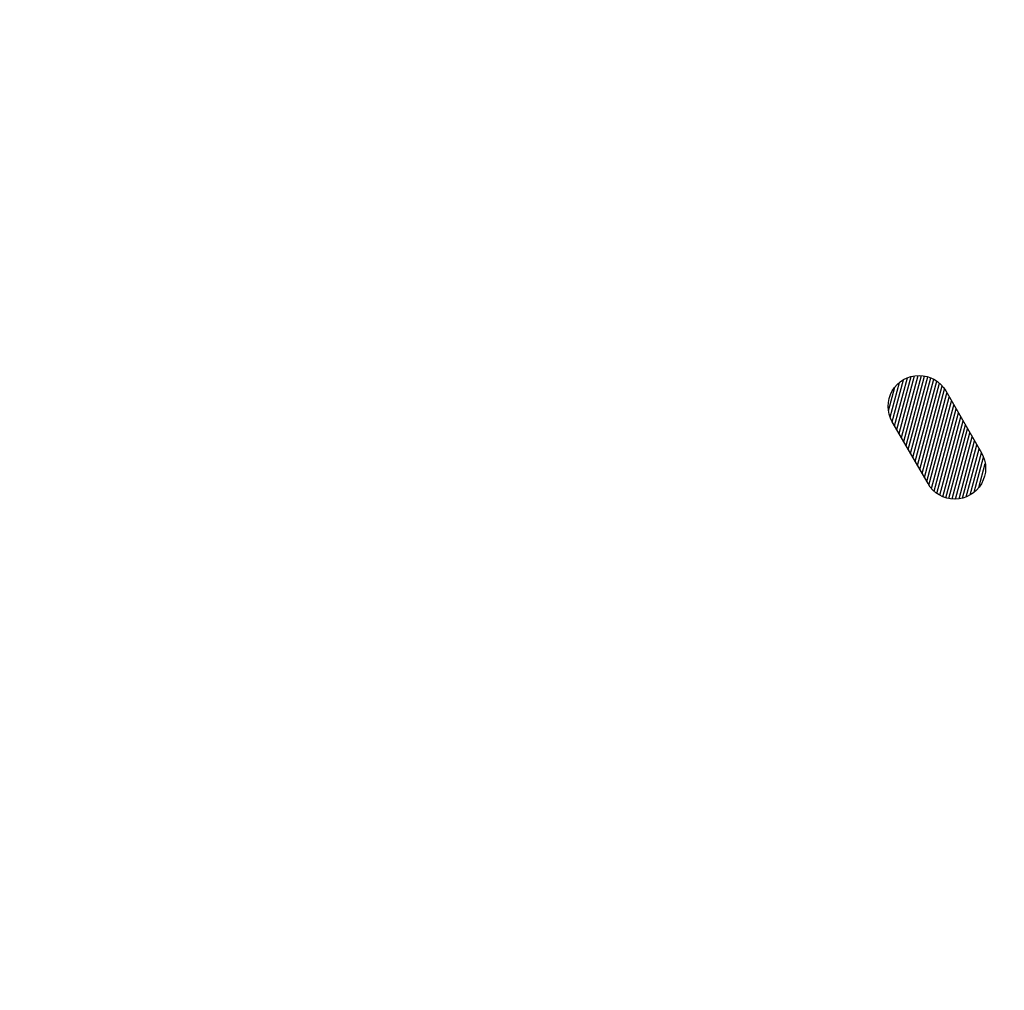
# Model space of a CAD drawing. Header units: millimetres. Extents: x -662 to 662, y -662 to 662.
# Tile 17 of 23: x 34 to 337, y 12 to 311. Entities that reach past the tile are written whole.
import ezdxf

# ---------------------------------------------------------------- set-up
doc = ezdxf.new("R2010")
doc.units = ezdxf.units.MM
for name, color, linetype, true_color in [('SkLO BORDER OF DRILLING AREA', 7, 'Continuous', 0x007f00), ('SkLO CANOPY OUTLINE', 7, 'Continuous', 0x7d26cd), ('SkLO NO DRILLING AREA', 7, 'Continuous', 0xc80000)]:
    doc.layers.add(name, color=color, linetype=linetype, true_color=true_color)

msp = doc.modelspace()

# ---------------------------------------------------------------- hatches: boundary and pattern name
at = {"layer": 'SkLO NO DRILLING AREA', "extrusion": (1.66533e-16, 0, -1)}
h = msp.add_hatch(dxfattribs=at)
h.set_pattern_fill('Hatch1', color=256, scale=8, angle=285, style=0, pattern_type=2)
h.set_pattern_definition([(285, (946.0938, 3522.0188), (0.96592583, 0.25881905), [])])
h.paths.add_polyline_path([(-318.83, 196.78), (-329.83, 177.72), (-329.88, 177.62), (-329.94, 177.53), (-329.99, 177.42), (-330.05, 177.32), (-330.1, 177.22), (-330.15, 177.12), (-330.2, 177.01), (-330.25, 176.91), (-330.29, 176.8), (-330.34, 176.7), (-330.38, 176.59), (-330.43, 176.48), (-330.47, 176.37), (-330.51, 176.26), (-330.55, 176.15), (-330.59, 176.04), (-330.63, 175.93), (-330.66, 175.82), (-330.7, 175.71), (-330.73, 175.6), (-330.76, 175.48), (-330.79, 175.37), (-330.82, 175.26), (-330.85, 175.14), (-330.87, 175.03), (-330.9, 174.91), (-330.92, 174.8), (-330.94, 174.68), (-330.97, 174.56), (-330.98, 174.45), (-331, 174.33), (-331.02, 174.21), (-331.03, 174.1), (-331.05, 173.98), (-331.06, 173.86), (-331.07, 173.74), (-331.08, 173.63), (-331.08, 173.51), (-331.09, 173.39), (-331.09, 173.27), (-331.1, 173.16), (-331.1, 173.04), (-331.1, 172.92), (-331.1, 172.8), (-331.09, 172.69), (-331.09, 172.57), (-331.08, 172.45), (-331.08, 172.33), (-331.07, 172.22), (-331.06, 172.1), (-331.05, 171.99), (-331.03, 171.87), (-331.02, 171.75), (-331.01, 171.64), (-330.99, 171.52), (-330.97, 171.41), (-330.95, 171.3), (-330.93, 171.18), (-330.91, 171.07), (-330.88, 170.96), (-330.86, 170.85), (-330.83, 170.74), (-330.8, 170.62), (-330.78, 170.51), (-330.75, 170.41), (-330.71, 170.3), (-330.68, 170.19), (-330.65, 170.08), (-330.61, 169.97), (-330.57, 169.86), (-330.54, 169.75), (-330.5, 169.64), (-330.45, 169.53), (-330.41, 169.43), (-330.37, 169.32), (-330.32, 169.21), (-330.28, 169.11), (-330.23, 169), (-330.18, 168.89), (-330.13, 168.79), (-330.08, 168.68), (-330.02, 168.58), (-329.97, 168.48), (-329.91, 168.37), (-329.85, 168.27), (-329.79, 168.17), (-329.73, 168.07), (-329.67, 167.97), (-329.61, 167.87), (-329.55, 167.77), (-329.48, 167.67), (-329.41, 167.57), (-329.35, 167.48), (-329.28, 167.38), (-329.21, 167.28), (-329.14, 167.19), (-329.06, 167.1), (-328.99, 167), (-328.92, 166.91), (-328.84, 166.82), (-328.76, 166.73), (-328.68, 166.65), (-328.61, 166.56), (-328.53, 166.47), (-328.44, 166.39), (-328.36, 166.3), (-328.28, 166.22), (-328.19, 166.14), (-328.11, 166.06), (-328.02, 165.98), (-327.94, 165.9), (-327.85, 165.82), (-327.76, 165.74), (-327.67, 165.67), (-327.58, 165.59), (-327.49, 165.52), (-327.4, 165.45), (-327.31, 165.38), (-327.21, 165.31), (-327.12, 165.24), (-327.03, 165.18), (-326.93, 165.11), (-326.84, 165.05), (-326.74, 164.98), (-326.64, 164.92), (-326.55, 164.86), (-326.45, 164.8), (-326.35, 164.75), (-326.25, 164.69), (-326.15, 164.63), (-326.05, 164.58), (-325.95, 164.53), (-325.85, 164.48), (-325.74, 164.43), (-325.64, 164.38), (-325.53, 164.33), (-325.43, 164.28), (-325.32, 164.23), (-325.22, 164.19), (-325.11, 164.15), (-325, 164.1), (-324.89, 164.06), (-324.78, 164.02), (-324.67, 163.98), (-324.56, 163.95), (-324.45, 163.91), (-324.34, 163.88), (-324.22, 163.84), (-324.11, 163.81), (-324, 163.78), (-323.88, 163.75), (-323.77, 163.72), (-323.65, 163.7), (-323.54, 163.67), (-323.42, 163.65), (-323.31, 163.63), (-323.19, 163.61), (-323.07, 163.59), (-322.96, 163.57), (-322.84, 163.55), (-322.72, 163.54), (-322.6, 163.53), (-322.49, 163.52), (-322.37, 163.51), (-322.25, 163.5), (-322.13, 163.49), (-322.02, 163.48), (-321.9, 163.48), (-321.78, 163.48), (-321.66, 163.47), (-321.55, 163.47), (-321.43, 163.48), (-321.31, 163.48), (-321.19, 163.48), (-321.08, 163.49), (-320.96, 163.5), (-320.84, 163.5), (-320.73, 163.51), (-320.61, 163.53), (-320.5, 163.54), (-320.38, 163.55), (-320.26, 163.57), (-320.15, 163.58), (-320.04, 163.6), (-319.92, 163.62), (-319.81, 163.64), (-319.7, 163.67), (-319.58, 163.69), (-319.47, 163.71), (-319.36, 163.74), (-319.25, 163.77), (-319.14, 163.8), (-319.03, 163.83), (-318.92, 163.86), (-318.81, 163.89), (-318.7, 163.93), (-318.59, 163.96), (-318.48, 164), (-318.38, 164.04), (-318.27, 164.08), (-318.16, 164.12), (-318.05, 164.16), (-317.94, 164.2), (-317.84, 164.25), (-317.73, 164.3), (-317.62, 164.35), (-317.52, 164.39), (-317.41, 164.45), (-317.31, 164.5), (-317.2, 164.55), (-317.1, 164.61), (-317, 164.66), (-316.9, 164.72), (-316.79, 164.78), (-316.69, 164.84), (-316.59, 164.9), (-316.49, 164.96), (-316.39, 165.03), (-316.3, 165.09), (-316.2, 165.16), (-316.1, 165.23), (-316.01, 165.3), (-315.91, 165.37), (-315.82, 165.44), (-315.72, 165.51), (-315.63, 165.58), (-315.54, 165.66), (-315.45, 165.73), (-315.36, 165.81), (-315.27, 165.89), (-315.18, 165.97), (-315.1, 166.05), (-315.01, 166.13), (-314.93, 166.21), (-314.84, 166.29), (-314.76, 166.38), (-314.68, 166.46), (-314.6, 166.55), (-314.52, 166.64), (-314.44, 166.72), (-314.37, 166.81), (-314.29, 166.9), (-314.22, 166.99), (-314.15, 167.08), (-314.08, 167.17), (-314, 167.27), (-313.94, 167.36), (-313.87, 167.45), (-313.8, 167.55), (-313.74, 167.64), (-313.67, 167.74), (-313.61, 167.83), (-313.55, 167.93), (-313.49, 168.03), (-313.43, 168.13), (-313.37, 168.22), (-302.37, 187.28), (-302.32, 187.38), (-302.26, 187.47), (-302.21, 187.58), (-302.15, 187.68), (-302.1, 187.78), (-302.05, 187.88), (-302, 187.99), (-301.95, 188.09), (-301.91, 188.2), (-301.86, 188.3), (-301.81, 188.41), (-301.77, 188.52), (-301.73, 188.63), (-301.69, 188.74), (-301.65, 188.85), (-301.61, 188.96), (-301.57, 189.07), (-301.54, 189.18), (-301.5, 189.29), (-301.47, 189.4), (-301.44, 189.52), (-301.41, 189.63), (-301.38, 189.74), (-301.35, 189.86), (-301.32, 189.97), (-301.3, 190.09), (-301.28, 190.2), (-301.25, 190.32), (-301.23, 190.44), (-301.21, 190.55), (-301.2, 190.67), (-301.18, 190.79), (-301.17, 190.9), (-301.15, 191.02), (-301.14, 191.14), (-301.13, 191.26), (-301.12, 191.37), (-301.11, 191.49), (-301.11, 191.61), (-301.1, 191.73), (-301.1, 191.84), (-301.1, 191.96), (-301.1, 192.08), (-301.1, 192.2), (-301.1, 192.31), (-301.11, 192.43), (-301.11, 192.55), (-301.12, 192.67), (-301.13, 192.78), (-301.14, 192.9), (-301.15, 193.01), (-301.16, 193.13), (-301.18, 193.25), (-301.19, 193.36), (-301.21, 193.48), (-301.23, 193.59), (-301.25, 193.7), (-301.27, 193.82), (-301.29, 193.93), (-301.32, 194.04), (-301.34, 194.15), (-301.37, 194.26), (-301.39, 194.38), (-301.42, 194.49), (-301.45, 194.59), (-301.48, 194.7), (-301.52, 194.81), (-301.55, 194.92), (-301.59, 195.03), (-301.62, 195.14), (-301.66, 195.25), (-301.7, 195.36), (-301.74, 195.47), (-301.79, 195.57), (-301.83, 195.68), (-301.88, 195.79), (-301.92, 195.89), (-301.97, 196), (-302.02, 196.11), (-302.07, 196.21), (-302.12, 196.32), (-302.18, 196.42), (-302.23, 196.52), (-302.29, 196.63), (-302.35, 196.73), (-302.4, 196.83), (-302.46, 196.93), (-302.53, 197.03), (-302.59, 197.13), (-302.65, 197.23), (-302.72, 197.33), (-302.78, 197.43), (-302.85, 197.52), (-302.92, 197.62), (-302.99, 197.72), (-303.06, 197.81), (-303.13, 197.9), (-303.21, 198), (-303.28, 198.09), (-303.36, 198.18), (-303.44, 198.27), (-303.51, 198.35), (-303.59, 198.44), (-303.67, 198.53), (-303.75, 198.61), (-303.84, 198.7), (-303.92, 198.78), (-304, 198.86), (-304.09, 198.94), (-304.17, 199.02), (-304.26, 199.1), (-304.35, 199.18), (-304.44, 199.26), (-304.53, 199.33), (-304.62, 199.41), (-304.71, 199.48), (-304.8, 199.55), (-304.89, 199.62), (-304.98, 199.69), (-305.08, 199.76), (-305.17, 199.82), (-305.27, 199.89), (-305.36, 199.95), (-305.46, 200.02), (-305.56, 200.08), (-305.65, 200.14), (-305.75, 200.2), (-305.85, 200.25), (-305.95, 200.31), (-306.05, 200.37), (-306.15, 200.42), (-306.25, 200.47), (-306.35, 200.52), (-306.46, 200.57), (-306.56, 200.62), (-306.66, 200.67), (-306.77, 200.72), (-306.88, 200.77), (-306.98, 200.81), (-307.09, 200.85), (-307.2, 200.9), (-307.31, 200.94), (-307.42, 200.98), (-307.53, 201.02), (-307.64, 201.05), (-307.75, 201.09), (-307.86, 201.12), (-307.98, 201.16), (-308.09, 201.19), (-308.2, 201.22), (-308.32, 201.25), (-308.43, 201.28), (-308.55, 201.3), (-308.66, 201.33), (-308.78, 201.35), (-308.89, 201.37), (-309.01, 201.39), (-309.13, 201.41), (-309.24, 201.43), (-309.36, 201.45), (-309.48, 201.46), (-309.59, 201.47), (-309.71, 201.48), (-309.83, 201.49), (-309.95, 201.5), (-310.06, 201.51), (-310.18, 201.52), (-310.3, 201.52), (-310.42, 201.52), (-310.54, 201.53), (-310.65, 201.53), (-310.77, 201.52), (-310.89, 201.52), (-311, 201.52), (-311.12, 201.51), (-311.24, 201.5), (-311.36, 201.5), (-311.47, 201.49), (-311.59, 201.47), (-311.7, 201.46), (-311.82, 201.45), (-311.93, 201.43), (-312.05, 201.42), (-312.16, 201.4), (-312.28, 201.38), (-312.39, 201.36), (-312.5, 201.33), (-312.61, 201.31), (-312.73, 201.29), (-312.84, 201.26), (-312.95, 201.23), (-313.06, 201.2), (-313.17, 201.17), (-313.28, 201.14), (-313.39, 201.11), (-313.5, 201.07), (-313.61, 201.04), (-313.71, 201), (-313.82, 200.96), (-313.93, 200.92), (-314.04, 200.88), (-314.15, 200.84), (-314.25, 200.8), (-314.36, 200.75), (-314.47, 200.7), (-314.57, 200.65), (-314.68, 200.61), (-314.78, 200.55), (-314.89, 200.5), (-314.99, 200.45), (-315.1, 200.39), (-315.2, 200.34), (-315.3, 200.28), (-315.4, 200.22), (-315.51, 200.16), (-315.61, 200.1), (-315.71, 200.04), (-315.81, 199.97), (-315.9, 199.91), (-316, 199.84), (-316.1, 199.77), (-316.19, 199.7), (-316.29, 199.63), (-316.38, 199.56), (-316.48, 199.49), (-316.57, 199.42), (-316.66, 199.34), (-316.75, 199.27), (-316.84, 199.19), (-316.93, 199.11), (-317.02, 199.03), (-317.1, 198.95), (-317.19, 198.87), (-317.27, 198.79), (-317.35, 198.71), (-317.44, 198.62), (-317.52, 198.54), (-317.6, 198.45), (-317.68, 198.36), (-317.75, 198.28), (-317.83, 198.19), (-317.91, 198.1), (-317.98, 198.01), (-318.05, 197.92), (-318.12, 197.83), (-318.19, 197.73), (-318.26, 197.64), (-318.33, 197.55), (-318.4, 197.45), (-318.46, 197.36), (-318.53, 197.26), (-318.59, 197.17), (-318.65, 197.07), (-318.71, 196.97), (-318.77, 196.87)], flags=0)

# ---------------------------------------------------------------- linework, layer by layer
at = {"layer": 'SkLO BORDER OF DRILLING AREA'}
msp.add_lwpolyline([(318.83, 196.78), (329.83, 177.72, -1), (313.37, 168.22), (302.37, 187.28, -1.000001)], format="xyb", close=True, dxfattribs=at)
msp.add_circle((0, 0), 593, dxfattribs=at)
at = {"layer": 'SkLO CANOPY OUTLINE'}
msp.add_circle((0, 0), 610, dxfattribs=at)

doc.saveas('drawing.dxf')
